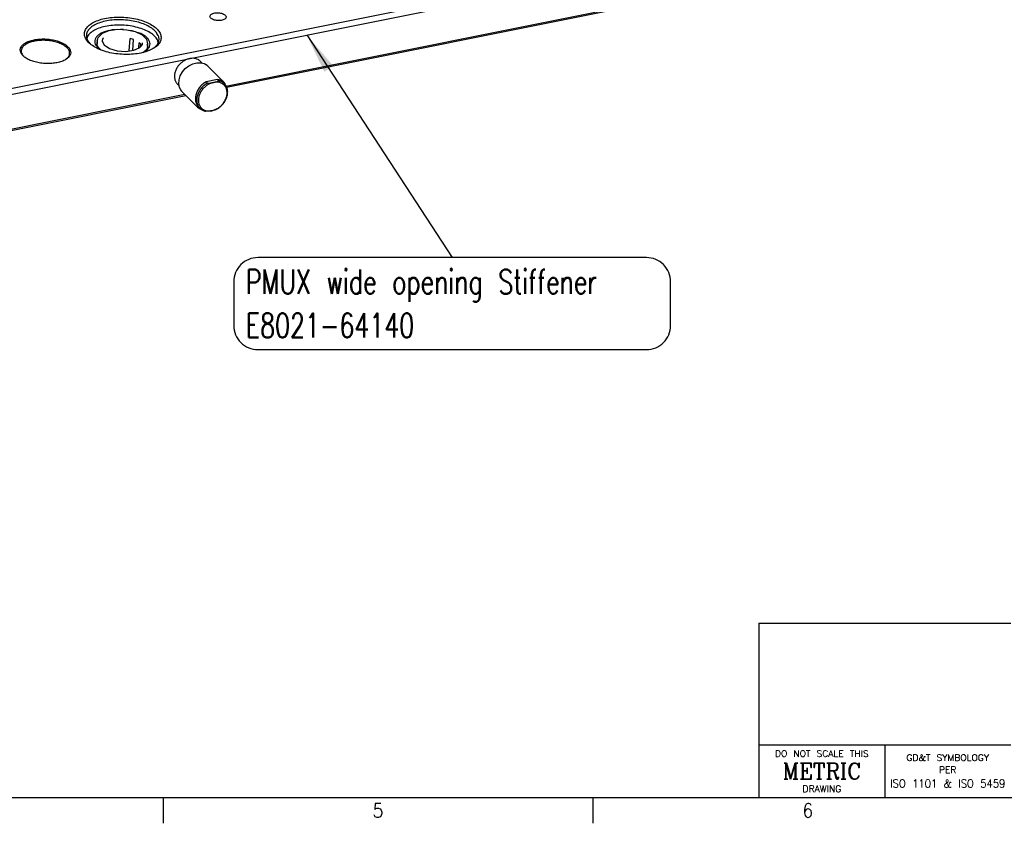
# Model space of a CAD drawing. Header units: inches. Extents: x 155 to 996, y 103 to 697.
# Tile 40 of 81: x 540 to 783, y 103 to 302. Entities that reach past the tile are written whole.
import ezdxf

# ---------------------------------------------------------------- set-up
doc = ezdxf.new("R2010")
doc.units = ezdxf.units.IN
doc.layers.add('1', color=7, linetype='Continuous')
doc.styles.add('CONVERTER_11', font='txt.shx', dxfattribs={"width": 0.72})
doc.styles.add('CONVERTER_15', font='txt.shx', dxfattribs={"width": 0.9})
doc.styles.add('CONVERTER_16', font='txt.shx', dxfattribs={"width": 1.035})
doc.styles.add('CONVERTER_17', font='complex.shx', dxfattribs={"width": 0.95})
doc.dimstyles.get("Standard").update_dxf_attribs({"dimtxt": 0.18, "dimasz": 0.18, "dimexe": 0.18, "dimexo": 0.0625, "dimgap": 0.09, "dimtad": 0, "dimtih": 1, "dimtoh": 1, "dimdec": 4, "dimzin": 0, "dimdsep": 46, "dimtxsty": 'Standard', "dimcen": 0.09, "dimadec": 0, "dimazin": 0, "dimtfac": 1, "dimtdec": 4, "dimtofl": 0, "dimtmove": 0, "dimatfit": 3, "dimfxl": 1, "dimtolj": 1, "dimtzin": 0, "dimarcsym": 0})

# ---------------------------------------------------------------- blocks, each defined once
blk = doc.blocks.new('E8021-24140', base_point=(199.01, 250.26))
at = {"color": 7, "linetype": 'Continuous'}
for p, q in [((942.77, 366.5), (416.09, 260.85)), ((416.49, 259.53), (943.17, 365.17)), ((590.6, 285.83), (777, 323.22)), ((590.77, 285.55), (777.26, 322.95)), ((562.43, 299.73), (561.85, 299.58)), ((563.15, 299.77), (562.43, 299.73)), ((564.9, 299.85), (564.54, 299.84)), ((565.27, 299.8), (564.9, 299.85)), ((556.42, 298.28), (556.17, 297.63)), ((561.64, 299.53), (560.31, 299.18)), ((567.38, 299.52), (566.79, 299.6)), ((567.87, 299.35), (567.38, 299.52)), ((569.53, 298.79), (568.38, 299.18)), ((558.4, 295.9), (559.43, 294.87)), ((558.72, 296.82), (558.62, 296.64)), ((558.86, 295.5), (559.53, 294.83)), ((570.22, 294.19), (571.05, 294.98)), ((571.25, 296.1), (571.21, 296.17)), ((573.82, 296.62), (573.76, 297.02)), ((551.62, 293.05), (550.84, 292.35)), ((570.08, 294.13), (570.46, 294.29)), ((468.43, 261.32), (580.4, 283.78)), ((468.6, 261.04), (580.66, 283.52))]:
    blk.add_line(p, q, dxfattribs=at)
for points, knots in [([(574.56, 297.69), (574.53, 298.02), (574.48, 298.72), (573.84, 299.69), (572.88, 300.58), (571.59, 301.36), (570.02, 302.01), (568.25, 302.5), (566.34, 302.81), (564.38, 302.94), (562.44, 302.86), (560.62, 302.59), (558.99, 302.14), (557.61, 301.52), (556.54, 300.76), (555.82, 299.87), (555.51, 298.86), (555.69, 297.82), (556.3, 296.85), (557.27, 295.96), (558.56, 295.18), (560.12, 294.53), (561.9, 294.04), (563.81, 293.73), (565.77, 293.61), (567.7, 293.68), (569.53, 293.95), (571.16, 294.4), (572.54, 295.02), (573.6, 295.78), (574.35, 296.67), (574.49, 297.36), (574.56, 297.69)], [0, 0, 0, 0, 0.979586, 2.081758, 3.378312, 4.887539, 6.590993, 8.447096, 10.400019, 12.38606, 14.338983, 16.195086, 17.89854, 19.407767, 20.704321, 21.806494, 22.786079, 23.765665, 24.867838, 26.164392, 27.673619, 29.377072, 31.233176, 33.186099, 35.172139, 37.125063, 38.981166, 40.684619, 42.193846, 43.4904, 44.592573, 45.572159, 45.572159, 45.572159, 45.572159]), ([(573.82, 298.37), (573.63, 298.69), (573.22, 299.37), (572.19, 300.19), (570.9, 300.92), (569.34, 301.51), (567.6, 301.94), (565.75, 302.19), (563.87, 302.25), (562.03, 302.13), (560.33, 301.81), (558.84, 301.33), (557.61, 300.69), (556.69, 299.92), (556.12, 299.02), (556, 298.03), (556.32, 297.04), (556.79, 296.51), (557.04, 296.23)], [0, 0, 0, 0, 1.090676, 2.377473, 3.869365, 5.54217, 7.351038, 9.238625, 11.141163, 12.993721, 14.735328, 16.314564, 17.69655, 18.873154, 19.878453, 20.803012, 21.774895, 22.899154, 22.899154, 22.899154, 22.899154]), ([(586.64, 303.12), (586.66, 303.03), (586.69, 302.81), (586.94, 302.55), (587.3, 302.32), (587.77, 302.15), (588.3, 302.05), (588.86, 302.01), (589.4, 302.05), (589.88, 302.16), (590.27, 302.34), (590.55, 302.58), (590.67, 302.87), (590.58, 303.19), (590.34, 303.45), (589.98, 303.67), (589.51, 303.85), (588.98, 303.95), (588.42, 303.99), (587.88, 303.95), (587.4, 303.83), (587.01, 303.66), (586.72, 303.42), (586.67, 303.22), (586.64, 303.12)], [0, 0, 0, 0, 0.284867, 0.629704, 1.056846, 1.558432, 2.110136, 2.679395, 3.231099, 3.732685, 4.159827, 4.504664, 4.789531, 5.074398, 5.419236, 5.846377, 6.347964, 6.899667, 7.468926, 8.020631, 8.522216, 8.949358, 9.294195, 9.579063, 9.579063, 9.579063, 9.579063]), ([(573.76, 297.02), (573.57, 297.34), (573.16, 298.05), (572.1, 298.89), (570.76, 299.64), (569.15, 300.23), (567.35, 300.66), (565.44, 300.9), (563.5, 300.94), (561.64, 300.78), (559.92, 300.42), (558.45, 299.88), (557.23, 299.21), (556.67, 298.57), (556.42, 298.28)], [0, 0, 0, 0, 1.115666, 2.43807, 3.977358, 5.706629, 7.576201, 9.522881, 11.476857, 13.367716, 15.130387, 16.711771, 18.079335, 19.234128, 19.234128, 19.234128, 19.234128]), ([(552.17, 294.05), (552.15, 294.28), (552.11, 294.78), (551.63, 295.46), (550.91, 296.08), (549.94, 296.6), (548.79, 297.03), (547.49, 297.32), (546.12, 297.48), (544.75, 297.49), (543.43, 297.36), (542.23, 297.08), (541.21, 296.67), (540.41, 296.16), (539.87, 295.54), (539.64, 294.82), (539.78, 294.08), (540.24, 293.4), (540.97, 292.79), (541.93, 292.26), (543.09, 291.84), (544.38, 291.54), (545.75, 291.38), (547.13, 291.37), (548.45, 291.51), (549.64, 291.79), (550.67, 292.19), (551.46, 292.71), (552.02, 293.33), (552.13, 293.82), (552.17, 294.05)], [0, 0, 0, 0, 0.692056, 1.481757, 2.422155, 3.521907, 4.760683, 6.100564, 7.493392, 8.886221, 10.226102, 11.464878, 12.56463, 13.505028, 14.294729, 14.986785, 15.678841, 16.468542, 17.40894, 18.508692, 19.747468, 21.087349, 22.480177, 23.873006, 25.212887, 26.451663, 27.551415, 28.491812, 29.281514, 29.97357, 29.97357, 29.97357, 29.97357]), ([(560.31, 299.18), (560.02, 299.05), (559.49, 298.81), (558.82, 298.32), (558.35, 297.76), (558.11, 297.14), (558.12, 296.48), (558.31, 296.09), (558.4, 295.9)], [0, 0, 0, 0, 0.939531, 1.759372, 2.469326, 3.102656, 3.716869, 4.376951, 4.376951, 4.376951, 4.376951]), ([(570.46, 294.29), (570.69, 294.44), (571.11, 294.73), (571.58, 295.29), (571.82, 295.91), (571.81, 296.57), (571.54, 297.2), (571.05, 297.8), (570.37, 298.35), (569.82, 298.63), (569.53, 298.79)], [0, 0, 0, 0, 0.819841, 1.529795, 2.163125, 2.777338, 3.437419, 4.191449, 5.062011, 6.050995, 6.050995, 6.050995, 6.050995]), ([(572.78, 295.25), (573.04, 295.47), (573.52, 295.89), (573.96, 296.7), (574.1, 297.57), (573.91, 298.1), (573.82, 298.37)], [0, 0, 0, 0, 1.011273, 1.894403, 2.71688, 3.569433, 3.569433, 3.569433, 3.569433]), ([(545.87, 297.13), (545.46, 297.14), (544.67, 297.15), (543.52, 297.02), (542.47, 296.78), (541.56, 296.44), (540.82, 296.02), (540.27, 295.51), (539.95, 294.92), (539.9, 294.29), (540.12, 293.66), (540.42, 293.33), (540.58, 293.14)], [0, 0, 0, 0, 1.208363, 2.371716, 3.455798, 4.432892, 5.285994, 6.01499, 6.645609, 7.235801, 7.861433, 8.582493, 8.582493, 8.582493, 8.582493]), ([(551.62, 293.05), (551.74, 293.26), (551.97, 293.68), (551.88, 294.45), (551.45, 295.15), (550.73, 295.77), (549.75, 296.31), (548.58, 296.73), (547.26, 297.02), (546.34, 297.09), (545.87, 297.13)], [0, 0, 0, 0, 0.716784, 1.40935, 2.192257, 3.132645, 4.243535, 5.502586, 6.86657, 8.280506, 8.280506, 8.280506, 8.280506]), ([(558.62, 296.64), (558.61, 296.45), (558.58, 296.05), (558.76, 295.69), (558.86, 295.5)], [0, 0, 0, 0, 0.569381, 1.181283, 1.181283, 1.181283, 1.181283]), ([(571.05, 294.98), (571.14, 295.17), (571.31, 295.52), (571.27, 295.91), (571.25, 296.1)], [0, 0, 0, 0, 0.587101, 1.15648, 1.15648, 1.15648, 1.15648])]:
    blk.add_open_spline(points, degree=3, knots=knots, dxfattribs=at)
blk = doc.blocks.new('E6978-24791_07', base_point=(577.81, 285.86))
at = {"color": 7, "linetype": 'Continuous'}
for p, q in [((584.24, 291.96), (584.69, 291.52)), ((578.58, 286.31), (579.03, 285.86))]:
    blk.add_line(p, q, dxfattribs=at)
for points, knots in [([(581.63, 292.63), (581.35, 292.55), (580.79, 292.4), (580.01, 291.97), (579.3, 291.41), (578.71, 290.72), (578.24, 289.96), (577.94, 289.15), (577.82, 288.34), (577.88, 287.57), (578.12, 286.86), (578.43, 286.49), (578.58, 286.31)], [0, 0, 0, 0, 0.850112, 1.737094, 2.645341, 3.556042, 4.450031, 5.310624, 6.126479, 6.894337, 7.621099, 8.323921, 8.323921, 8.323921, 8.323921]), ([(584.24, 291.96), (584.07, 292.11), (583.73, 292.4), (583.08, 292.64), (582.36, 292.73), (581.88, 292.66), (581.63, 292.63)], [0, 0, 0, 0, 0.658344, 1.336541, 2.049442, 2.804113, 2.804113, 2.804113, 2.804113])]:
    blk.add_open_spline(points, degree=3, knots=knots, dxfattribs=at)
blk = doc.blocks.new('1410-1581_07', base_point=(578.93, 280.03))
at = {"color": 7, "linetype": 'Continuous'}
for p, q in [((579.82, 289.31), (580.54, 290.15)), ((580.54, 290.15), (581.41, 290.83)), ((581.41, 290.83), (582.37, 291.32)), ((582.37, 291.32), (583.37, 291.58)), ((583.37, 291.58), (584.36, 291.6)), ((584.36, 291.6), (585.21, 291.38)), ((585.21, 291.38), (585.26, 291.36)), ((585.26, 291.36), (585.35, 291.32)), ((585.35, 291.32), (585.77, 291.06)), ((585.77, 291.06), (586.03, 290.87)), ((586.03, 290.87), (586.14, 290.77)), ((586.14, 290.77), (589.92, 286.98)), ((578.99, 287.36), (579.3, 288.36)), ((579.3, 288.36), (579.82, 289.31)), ((578.93, 286.37), (578.99, 287.36)), ((579.11, 285.46), (578.93, 286.37)), ((579.11, 285.44), (579.11, 285.46)), ((579.12, 285.42), (579.11, 285.44)), ((579.39, 284.92), (579.12, 285.42)), ((590, 286.9), (589.92, 286.98)), ((590.11, 286.76), (590, 286.9)), ((590.38, 286.37), (590.11, 286.76)), ((590.41, 286.31), (590.38, 286.37)), ((590.56, 285.89), (590.41, 286.31)), ((579.56, 284.65), (579.39, 284.92)), ((579.65, 284.54), (579.56, 284.65)), ((579.71, 284.48), (579.65, 284.54)), ((579.77, 284.41), (579.71, 284.48)), ((583.55, 280.62), (579.77, 284.41)), ((583.55, 280.62), (584.02, 280.25)), ((584.02, 280.25), (584.05, 280.23)), ((584.05, 280.23), (584.51, 280.03))]:
    blk.add_line(p, q, dxfattribs=at)
for points, knots in [([(586.04, 290.87), (585.97, 290.92), (585.85, 291.03), (585.71, 291.12), (585.64, 291.16)], [0, 0, 0, 0, 0.2483171, 0.4980021, 0.4980021, 0.4980021, 0.4980021]), ([(589.92, 286.98), (589.9, 287), (589.87, 287.03), (589.84, 287.06), (589.82, 287.08)], [0, 0, 0, 0, 0.0684167, 0.1368522, 0.1368522, 0.1368522, 0.1368522]), ([(579.57, 284.63), (579.59, 284.61), (579.62, 284.57), (579.65, 284.53), (579.67, 284.52)], [0, 0, 0, 0, 0.0776136, 0.1551503, 0.1551503, 0.1551503, 0.1551503])]:
    blk.add_open_spline(points, degree=3, knots=knots, dxfattribs=at)
blk = doc.blocks.new('E2812-23753_07', base_point=(582.99, 279.58))
at = {"color": 7, "linetype": 'Continuous'}
for p, q in [((588.49, 287.44), (585.69, 286.88)), ((586, 286.56), (585.69, 286.88)), ((586, 286.56), (586.36, 286.57)), ((586.36, 286.57), (586.4, 286.57)), ((586.4, 286.57), (586.79, 286.6)), ((586.79, 286.6), (587.18, 286.64)), ((587.18, 286.64), (587.54, 286.7)), ((587.54, 286.7), (587.89, 286.79)), ((587.89, 286.79), (588.22, 286.88)), ((588.22, 286.88), (588.53, 287)), ((588.81, 287.12), (588.49, 287.44)), ((588.53, 287), (588.56, 287.01)), ((588.56, 287.01), (588.81, 287.12)), ((589.92, 286.71), (590.23, 286.39)), ((584.15, 280.31), (583.83, 280.63)), ((585.97, 279.59), (585.57, 279.58)), ((586.36, 279.61), (585.97, 279.59)), ((586.55, 279.63), (586.36, 279.61)), ((586.75, 279.66), (586.55, 279.63)), ((587.11, 279.72), (586.75, 279.66)), ((587.46, 279.8), (587.11, 279.72)), ((587.63, 279.85), (587.46, 279.8)), ((587.79, 279.9), (587.63, 279.85)), ((588.1, 280.01), (587.79, 279.9)), ((588.38, 280.14), (588.1, 280.01))]:
    blk.add_line(p, q, dxfattribs=at)
for points, knots in [([(585.69, 286.88), (585.4, 286.69), (584.83, 286.32), (584.12, 285.58), (583.56, 284.74), (583.19, 283.84), (583.01, 282.93), (583.06, 282.05), (583.32, 281.25), (583.66, 280.83), (583.83, 280.63)], [0, 0, 0, 0, 1.013848, 2.037632, 3.047678, 4.022514, 4.946689, 5.814493, 6.63293, 7.42222, 7.42222, 7.42222, 7.42222]), ([(586, 286.56), (585.72, 286.37), (585.15, 286), (584.44, 285.26), (583.88, 284.42), (583.5, 283.52), (583.33, 282.61), (583.38, 281.73), (583.63, 280.93), (583.98, 280.51), (584.15, 280.31)], [0, 0, 0, 0, 1.013847, 2.037632, 3.047677, 4.022513, 4.946687, 5.814491, 6.632928, 7.422218, 7.422218, 7.422218, 7.422218]), ([(587.54, 286.7), (587.27, 286.63), (586.72, 286.49), (585.96, 286.06), (585.26, 285.52), (584.66, 284.85), (584.2, 284.11), (583.88, 283.32), (583.74, 282.52), (583.78, 281.75), (583.99, 281.05), (584.38, 280.46), (584.93, 280), (585.59, 279.72), (586.34, 279.61), (586.85, 279.68), (587.11, 279.72)], [0, 0, 0, 0, 0.83449, 1.704771, 2.596176, 3.490962, 4.370912, 5.219928, 6.026638, 6.786931, 7.505979, 8.198667, 8.886982, 9.594164, 10.338202, 11.12791, 11.12791, 11.12791, 11.12791]), ([(587.11, 279.72), (587.38, 279.79), (587.93, 279.94), (588.7, 280.36), (589.4, 280.91), (589.99, 281.57), (590.46, 282.32), (590.77, 283.11), (590.91, 283.91), (590.88, 284.68), (590.66, 285.38), (590.27, 285.97), (589.73, 286.42), (589.06, 286.7), (588.31, 286.81), (587.8, 286.74), (587.54, 286.7)], [0, 0, 0, 0, 0.83449, 1.704771, 2.596176, 3.490962, 4.370912, 5.219928, 6.026638, 6.786931, 7.505979, 8.198667, 8.886982, 9.594164, 10.338202, 11.12791, 11.12791, 11.12791, 11.12791]), ([(588.38, 280.14), (588.66, 280.32), (589.23, 280.69), (589.94, 281.44), (590.5, 282.27), (590.88, 283.17), (591.05, 284.09), (591, 284.96), (590.75, 285.77), (590.4, 286.18), (590.23, 286.39)], [0, 0, 0, 0, 1.013847, 2.037631, 3.047676, 4.022511, 4.946686, 5.814489, 6.632925, 7.422215, 7.422215, 7.422215, 7.422215]), ([(589.92, 286.71), (589.71, 286.88), (589.29, 287.23), (588.76, 287.37), (588.49, 287.44)], [0, 0, 0, 0, 0.794864, 1.619463, 1.619463, 1.619463, 1.619463]), ([(590.23, 286.39), (590.03, 286.56), (589.61, 286.91), (589.08, 287.05), (588.81, 287.12)], [0, 0, 0, 0, 0.794863, 1.619461, 1.619461, 1.619461, 1.619461]), ([(584.15, 280.31), (584.35, 280.14), (584.77, 279.78), (585.3, 279.65), (585.57, 279.58)], [0, 0, 0, 0, 0.794862, 1.619459, 1.619459, 1.619459, 1.619459])]:
    blk.add_open_spline(points, degree=3, knots=knots, dxfattribs=at)
blk = doc.blocks.new('6960-0041_03', base_point=(558.69, 294.4))
at = {"color": 7, "linetype": 'Continuous'}
for p, q in [((561.73, 299.56), (563.82, 299.87)), ((563.82, 299.87), (566.05, 299.77)), ((566.05, 299.77), (568.15, 299.29)), ((558.74, 297.08), (558.93, 297.49)), ((558.93, 297.49), (559.01, 297.87)), ((559.01, 297.87), (559.31, 298.18)), ((559.31, 298.18), (559.99, 298.85)), ((559.99, 298.85), (560.03, 298.88)), ((560.03, 298.88), (560.05, 298.9)), ((560.05, 298.9), (561.32, 299.4)), ((561.32, 299.4), (561.73, 299.56)), ((566.68, 294.52), (566.87, 297.62)), ((567.72, 297.35), (566.87, 297.62)), ((567.55, 294.65), (567.72, 297.35)), ((568.15, 299.29), (569.85, 298.48)), ((569.85, 298.48), (570.12, 298.23)), ((570.12, 298.23), (570.92, 297.39)), ((570.92, 297.39), (571.21, 296.31)), ((558.74, 297.08), (558.69, 296.3)), ((559.99, 296.87), (559.98, 296.84)), ((559.98, 296.84), (559.99, 296.82)), ((560.02, 296.95), (559.99, 296.87)), ((559.99, 296.82), (560.17, 296.51)), ((560.03, 297), (560, 296.97)), ((560, 296.97), (560.01, 296.96)), ((560.01, 296.96), (560.02, 296.95)), ((560.17, 296.51), (560.47, 295.96)), ((560.47, 295.96), (560.55, 295.91)), ((560.55, 295.91), (560.77, 295.78)), ((560.77, 295.78), (561.43, 295.33)), ((561.43, 295.33), (561.76, 295.12)), ((561.76, 295.12), (563.66, 294.55)), ((567.79, 294.68), (569.08, 295.26)), ((569.07, 295.26), (569.15, 296.55)), ((569.08, 295.26), (569.25, 295.33)), ((569.25, 295.33), (569.27, 295.35)), ((569.27, 295.35), (569.36, 295.46)), ((569.36, 295.46), (569.94, 296.14)), ((569.48, 295.61), (569.52, 296.19)), ((569.94, 296.14), (569.95, 296.39)), ((571.18, 295.7), (571.21, 296.31)), ((563.66, 294.55), (565.8, 294.4)), ((565.8, 294.4), (567.79, 294.68))]:
    blk.add_line(p, q, dxfattribs=at)
for points, knots in [([(560.32, 297.79), (560.21, 297.64), (560, 297.34), (559.99, 296.98), (559.99, 296.81)], [0, 0, 0, 0, 0.548456, 1.055502, 1.055502, 1.055502, 1.055502]), ([(558.74, 297.08), (558.74, 297.02), (558.73, 296.88), (558.76, 296.75), (558.77, 296.68)], [0, 0, 0, 0, 0.199663, 0.4021025, 0.4021025, 0.4021025, 0.4021025]), ([(569.52, 296.19), (569.46, 296.25), (569.35, 296.38), (569.22, 296.49), (569.15, 296.55)], [0, 0, 0, 0, 0.2488516, 0.5137925, 0.5137925, 0.5137925, 0.5137925]), ([(569.91, 296.09), (569.93, 296.16), (569.97, 296.3), (569.97, 296.45), (569.97, 296.52)], [0, 0, 0, 0, 0.2198306, 0.4373056, 0.4373056, 0.4373056, 0.4373056])]:
    blk.add_open_spline(points, degree=3, knots=knots, dxfattribs=at)
blk = doc.blocks.new('E8021-64140', base_point=(199.01, 250.26))
for name, p in [('E8021-24140', (199.01, 250.26)), ('6960-0041_03', (558.69, 294.4)), ('E6978-24791_07', (577.81, 285.86)), ('1410-1581_07', (578.93, 280.03)), ('E2812-23753_07', (582.99, 279.58))]:
    blk.add_blockref(name, p)
blk = doc.blocks.new('E8021-96540__50', base_point=(199.01, 250.26))
blk.add_blockref('E8021-64140', (199.01, 250.26))
blk = doc.blocks.new('Drawing_Grid_Zones__53', base_point=(160.89, 109.68))
at = {"layer": '1', "color": 4, "linetype": 'Continuous'}
for p, q in [((575.04, 109.68), (575.04, 103.33)), ((681.4, 109.68), (681.4, 103.33))]:
    blk.add_line(p, q, dxfattribs=at)
at = {"layer": '1', "color": 4, "char_height": 3.5, "attachment_point": 5, "line_spacing_factor": 1.080432, "style": 'CONVERTER_15'}
for s, insert in [('5', (628.22, 106.51)), ('6', (734.58, 106.51))]:
    blk.add_mtext(s, dxfattribs=dict(at, insert=insert))
blk = doc.blocks.new('A1_Size_Advantest_Frame__54', base_point=(160.89, 109.68))
at = {"color": 7, "linetype": 'Continuous'}
for q in [(722.49, 109.68), (784.8, 152.87)]:
    blk.add_line((722.49, 152.87), q, dxfattribs=at)
at = {"color": 4, "linetype": 'Continuous'}
for p, q in [((722.49, 122.78), (784.8, 122.78)), ((753.65, 122.78), (753.65, 109.68))]:
    blk.add_line(p, q, dxfattribs=at)
at = {"layer": '1', "color": 7, "linetype": 'Continuous'}
blk.add_line((163.89, 109.68), (986.19, 109.68), dxfattribs=at)
at = {"layer": '1'}
blk.add_blockref('Drawing_Grid_Zones__53', (160.89, 109.68), dxfattribs=at)
at = {"color": 4}
for s, insert, char_height, attachment_point, line_spacing_factor, style in [('DO NOT SCALE THIS', (738.07, 121.38), 1.6, 2, 1.12545, 'CONVERTER_16'), ('GD&T SYMBOLOGY', (769.22, 120.38), 1.6, 2, 1.12545, 'CONVERTER_16'), ('METRIC', (738.07, 116.23), 4, 5, 1.320528, 'CONVERTER_17'), ('PER', (769.22, 117.38), 1.6, 2, 0.90036, 'CONVERTER_16'), ('ISO 1101 & ISO 5459', (769.22, 112.18), 2, 8, 0.90036, 'CONVERTER_15'), ('DRAWING', (738.07, 111.08), 1.6, 8, 1.12545, 'CONVERTER_16')]:
    blk.add_mtext(s, dxfattribs=dict(at, insert=insert, char_height=char_height, attachment_point=attachment_point, line_spacing_factor=line_spacing_factor, style=style))
blk = doc.blocks.new('Gen1', base_point=(572.3, 417.2))
at = {"layer": '1', "color": 3}
blk.add_lwpolyline([(598.53, 220.57), (694.65, 220.57, 0.414214), (700.65, 226.57), (700.65, 237.37, 0.414214), (694.65, 243.37), (598.53, 243.37, 0.414214), (592.53, 237.37), (592.53, 226.57, 0.414214)], format="xyb", close=True, dxfattribs=at)
blk.add_solid([(617.15, 290.81), (614.95, 289.37), (610.58, 298.46)], dxfattribs=at)
blk.add_blockref('E8021-96540__50', (199.01, 250.26))
at = {"layer": '1', "color": 3, "insert": (595.53, 223.57), "char_height": 6, "attachment_point": 7, "line_spacing_factor": 1.080432, "style": 'CONVERTER_11'}
blk.add_mtext('PMUX wide opening Stiffener\\PE8021-64140', dxfattribs=at)
at = {"layer": '1', "color": 3, "linetype": 'Continuous', "has_arrowhead": 0}
blk.add_leader([(610.58, 298.46), (646.59, 243.37)], dimstyle='Standard', dxfattribs=at)

msp = doc.modelspace()

# ---------------------------------------------------------------- block references
for name, p in [('A1_Size_Advantest_Frame__54', (160.89, 109.68)), ('Gen1', (572.3, 417.2))]:
    msp.add_blockref(name, p)

doc.saveas('drawing.dxf')
